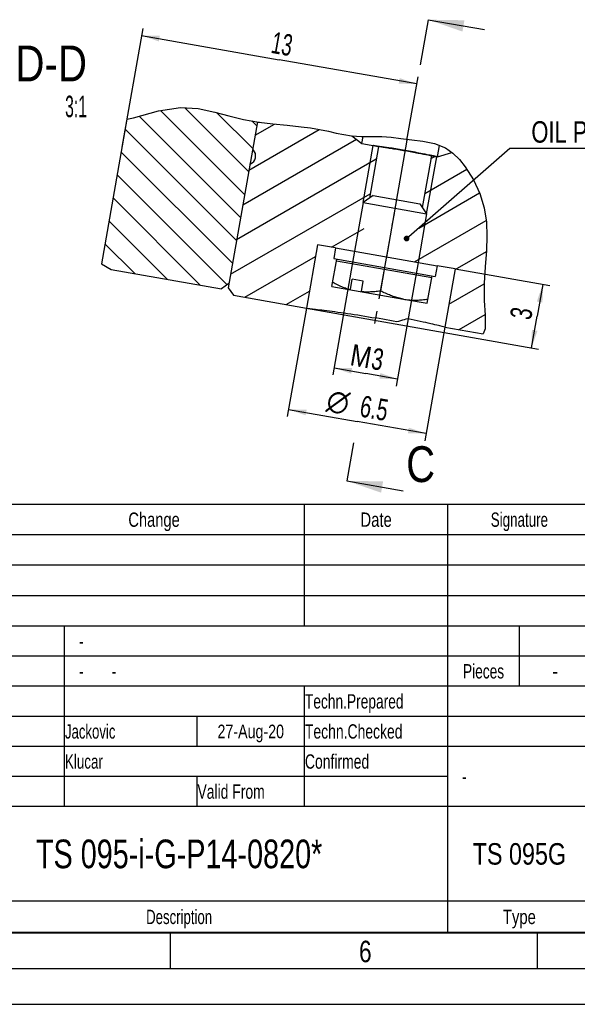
# Model space of a CAD drawing. Header units: millimetres. Extents: x 0 to 420, y 0 to 297.
# Tile 3 of 9: x 240 to 318, y 0 to 138. Entities that reach past the tile are written whole.
import ezdxf
from ezdxf.enums import TextEntityAlignment as Align

# ---------------------------------------------------------------- set-up
doc = ezdxf.new("R2010")
doc.units = ezdxf.units.MM
doc.header["$LTSCALE"] = 23.1
doc.linetypes.add('CENTER', pattern=[0.6, 0.375, -0.075, 0.075, -0.075])
doc.layers.get('0').update_dxf_attribs({"linetype": 'CONTINUOUS'})
for name, color, linetype in [('02___PRT_ALL_AXES', 7, 'CONTINUOUS'), ('7_ALL_FEATURES', 7, 'CONTINUOUS'), ('DEFAULT_1', 7, 'CENTER')]:
    doc.layers.add(name, color=color, linetype=linetype)
doc.styles.get("Standard").update_dxf_attribs({"font": 'txt', "width": 0.8})
doc.styles.add('TEXTSTYLE_1', font='gdt', dxfattribs={"width": 0.8})
doc.styles.add('TEXTSTYLE_2', font='txt', dxfattribs={"width": 0.7})
doc.dimstyles.new('DIMSTYLE_18', dxfattribs={"dimtxt": 3, "dimasz": 2.5, "dimexe": 1, "dimexo": 0, "dimgap": 0.75, "dimtad": 1, "dimdec": 3, "dimlfac": 0.333333, "dimdsep": 46, "dimtxsty": 'Standard', "dimblk": '_FILLED', "dimblk1": '_FILLED', "dimblk2": '_FILLED', "dimcen": 0.09, "dimclrt": 7, "dimadec": 0, "dimazin": 0, "dimtp": 0.2, "dimtm": 0.2, "dimtfac": 1, "dimtdec": 3, "dimtofl": 0, "dimtmove": 0, "dimatfit": 3, "dimldrblk": '_FILLED', "dimfxl": 0, "dimtolj": 1, "dimarcsym": 0})
doc.dimstyles.new('DIMSTYLE_19', dxfattribs={"dimtxt": 3, "dimasz": 2.5, "dimexe": 1, "dimexo": 0, "dimgap": 0.75, "dimtad": 1, "dimdec": 3, "dimlfac": 0.333333, "dimdsep": 46, "dimtxsty": 'Standard', "dimblk": '_FILLED', "dimblk1": '_FILLED', "dimblk2": '_FILLED', "dimcen": 0.09, "dimclrt": 7, "dimadec": 0, "dimazin": 0, "dimtp": 0.1, "dimtm": 0.1, "dimtfac": 1, "dimtdec": 3, "dimtofl": 0, "dimtmove": 0, "dimatfit": 3, "dimldrblk": '_FILLED', "dimfxl": 0, "dimtolj": 1, "dimarcsym": 0})
doc.dimstyles.get("Standard").update_dxf_attribs({"dimtxt": 3, "dimasz": 2.5, "dimexe": 1, "dimexo": 0, "dimtad": 1, "dimdec": 3, "dimdsep": 46, "dimtxsty": 'Standard', "dimblk": '_FILLED', "dimblk1": '_FILLED', "dimblk2": '_FILLED', "dimcen": 0.09, "dimclrt": 7, "dimadec": 0, "dimazin": 0, "dimtol": 1, "dimtp": 0.001, "dimtm": 0.001, "dimtfac": 1, "dimtdec": 3, "dimtofl": 0, "dimtmove": 0, "dimatfit": 3, "dimldrblk": '_FILLED', "dimfxl": 0, "dimtolj": 1, "dimarcsym": 0})

# ---------------------------------------------------------------- blocks, each defined once
blk = doc.blocks.new('_FILLED')
at = {"color": 0, "linetype": 'ByBlock'}
blk.add_solid([(0, 0), (-1, 0.16), (-1, -0.16)], dxfattribs=at)
blk = doc.blocks.new('*D30')
at = {"color": 7, "linetype": 'Continuous'}
for p, q in [((280.26, 97.21), (277.6, 82.1)), ((299.59, 94.56), (296.8, 78.71)), ((277.77, 83.08), (287.37, 81.39)), ((296.97, 79.7), (287.37, 81.39))]:
    blk.add_line(p, q, dxfattribs=at)
at = {"color": 7, "linetype": 'Continuous', "xscale": 2.5, "yscale": 2.5, "zscale": 2.5}
for p, rotation in [((277.77, 83.08), 170), ((296.97, 79.7), 350.0000000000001)]:
    blk.add_blockref('_FILLED', p, dxfattribs=dict(at, rotation=rotation))
at = {"color": 7, "linetype": 'Continuous', "style": 'TEXTSTYLE_1'}
blk.add_text('n', height=3, rotation=-10, dxfattribs=at).set_placement((284.44, 82.67), align=Align.CENTER)
at = {"color": 7, "linetype": 'Continuous', "width": 0.690476}
blk.add_text('6.5', height=3, rotation=-10, dxfattribs=at).set_placement((289.47, 81.78), align=Align.CENTER)
blk = doc.blocks.new('*D31')
at = {"color": 7, "linetype": 'Continuous'}
for p, q in [((301.03, 102.69), (314.24, 100.36)), ((313.26, 100.53), (312.48, 96.1)), ((280.26, 97.21), (312.68, 91.49)), ((311.7, 91.67), (312.48, 96.1))]:
    blk.add_line(p, q, dxfattribs=at)
at = {"color": 7, "linetype": 'Continuous', "xscale": 2.5, "yscale": 2.5, "zscale": 2.5}
for p, rotation in [((313.26, 100.53), 80), ((311.7, 91.67), 260)]:
    blk.add_blockref('_FILLED', p, dxfattribs=dict(at, rotation=rotation))
at = {"color": 7, "linetype": 'Continuous', "width": 0.714286}
blk.add_text('3', height=3, rotation=80, dxfattribs=at).set_placement((311.74, 96.23), align=Align.CENTER)
blk = doc.blocks.new('*D32')
at = {"color": 7, "linetype": 'Continuous'}
for p, q in [((286.99, 105.16), (283.95, 87.9)), ((295.86, 103.6), (292.81, 86.34)), ((284.12, 88.89), (288.55, 88.11)), ((292.99, 87.32), (288.55, 88.11))]:
    blk.add_line(p, q, dxfattribs=at)
at = {"color": 7, "linetype": 'Continuous', "xscale": 2.5, "yscale": 2.5, "zscale": 2.5}
for p, rotation in [((284.12, 88.89), 170), ((292.99, 87.32), 350.0000000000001)]:
    blk.add_blockref('_FILLED', p, dxfattribs=dict(at, rotation=rotation))
at = {"color": 7, "linetype": 'Continuous'}
for s, width, p in [('M', 0.857143, (287.63, 89.03)), ('3', 0.714286, (289.95, 88.62))]:
    blk.add_text(s, height=3, rotation=-10, dxfattribs=dict(at, width=width)).set_placement(p, align=Align.CENTER)
blk = doc.blocks.new('*D33')
at = {"color": 7, "linetype": 'Continuous'}
for p, q in [((257.45, 136.28), (254.52, 119.7)), ((257.27, 135.29), (276.48, 131.91)), ((295.68, 128.52), (276.48, 131.91)), ((294.3, 120.69), (295.85, 129.5))]:
    blk.add_line(p, q, dxfattribs=at)
at = {"color": 7, "linetype": 'Continuous', "xscale": 2.5, "yscale": 2.5, "zscale": 2.5}
for p, rotation in [((257.27, 135.29), 170), ((295.68, 128.52), 350.0000000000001)]:
    blk.add_blockref('_FILLED', p, dxfattribs=dict(at, rotation=rotation))
at = {"color": 7, "linetype": 'Continuous', "width": 0.642857}
blk.add_text('13', height=3, rotation=-10, dxfattribs=at).set_placement((276.61, 132.64), align=Align.CENTER)

msp = doc.modelspace()

# ---------------------------------------------------------------- linework, layer by layer
at = {"color": 7, "linetype": 'Continuous'}
for p, q in [((259.6175, 124.7794), (262.694, 125.2404)), ((262.694, 125.2404), (265.1641, 125.0809)), ((272.2011, 116.2921), (263.2914, 125.2018)), ((255.2138, 123.6105), (256.1159, 123.7872)), ((256.1159, 123.7872), (259.6175, 124.7794)), ((271.0716, 109.8867), (256.9381, 124.0202)), ((271.6364, 113.0894), (259.9035, 124.8223)), ((265.1641, 125.0809), (267.4621, 124.5674)), ((267.4621, 124.5674), (269.4282, 124.0681)), ((272.7658, 119.4948), (267.7719, 124.4887)), ((269.4282, 124.0681), (271.4991, 123.5846)), ((255.2138, 123.6105), (251.6535, 103.4187)), ((273.4234, 123.2243), (269.3373, 100.0508)), ((271.4991, 123.5846), (273.6106, 123.1893)), ((273.3305, 122.6975), (272.661, 123.3671)), ((273.0931, 121.3512), (275.8081, 122.9187)), ((273.6698, 123.1818), (273.3985, 123.0831)), ((273.6106, 123.1893), (275.6008, 122.9382)), ((275.6008, 122.9382), (277.5772, 122.7524)), ((277.5772, 122.7524), (279.5471, 122.5532)), ((279.5471, 122.5532), (280.8227, 122.3831)), ((280.8227, 122.3831), (282.0958, 122.1719)), ((270.5069, 106.684), (254.969, 122.2219)), ((272.2376, 116.499), (282.0705, 122.1761)), ((282.0958, 122.1719), (283.3634, 121.9172)), ((283.3634, 121.9172), (284.4209, 121.6763)), ((284.4209, 121.6763), (285.4789, 121.449)), ((285.4789, 121.449), (286.5436, 121.2811)), ((286.5436, 121.2811), (287.9524, 121.1945)), ((286.6217, 121.2763), (288.004, 120.2157)), ((287.9524, 121.1945), (289.3703, 121.1914)), ((288.004, 120.2157), (288.1765, 121.194)), ((289.3703, 121.1914), (290.7839, 121.1751)), ((290.7839, 121.1751), (292.1222, 121.0793)), ((292.1222, 121.0793), (293.4599, 120.9243)), ((271.382, 111.6469), (287.2396, 120.8023)), ((288.004, 120.2157), (290.3365, 119.8044)), ((288.1913, 111.9577), (289.5979, 119.9347)), ((290.3365, 119.8044), (289.0602, 112.5661)), ((289.6502, 119.9275), (289.5979, 119.9347)), ((290.124, 119.8612), (289.6502, 119.9275)), ((290.4841, 119.8095), (290.124, 119.8612)), ((290.3365, 119.8044), (290.5474, 119.7739)), ((290.8318, 119.7585), (290.4841, 119.8095)), ((290.5474, 119.7739), (290.7429, 119.7452)), ((290.7429, 119.7452), (290.9922, 119.7082)), ((291.1237, 119.7149), (290.8318, 119.7585)), ((291.4381, 119.6671), (291.1237, 119.7149)), ((291.7717, 119.6154), (291.4381, 119.6671)), ((293.4599, 120.9243), (296.51, 120.5339)), ((296.51, 120.5339), (298.1651, 120.1967)), ((298.1651, 120.1967), (299.6886, 119.585)), ((298.5779, 118.3513), (298.8545, 119.9199)), ((269.9422, 103.4813), (254.4043, 119.0192)), ((272.7503, 119.4071), (272.8595, 119.2901)), ((292.0036, 119.5789), (291.7717, 119.6154)), ((292.2426, 119.5408), (292.0036, 119.5789)), ((292.4881, 119.5012), (292.2426, 119.5408)), ((292.7391, 119.4601), (292.4881, 119.5012)), ((292.9949, 119.4176), (292.7391, 119.4601)), ((293.2543, 119.374), (292.9949, 119.4176)), ((293.5163, 119.3293), (293.2543, 119.374)), ((293.78, 119.2837), (293.5163, 119.3293)), ((294.0444, 119.2374), (293.78, 119.2837)), ((294.3306, 119.1866), (294.0444, 119.2374)), ((294.6157, 119.1352), (294.3306, 119.1866)), ((294.5554, 107.2029), (308.6692, 119.5777)), ((294.8985, 119.0836), (294.6157, 119.1352)), ((295.1776, 119.0319), (294.8985, 119.0836)), ((295.4518, 118.9805), (295.1776, 119.0319)), ((295.7198, 118.9296), (295.4518, 118.9805)), ((295.9807, 118.8794), (295.7198, 118.9296)), ((296.2334, 118.8302), (295.9807, 118.8794)), ((296.4771, 118.7822), (296.2334, 118.8302)), ((297.7226, 118.5021), (296.4462, 111.2637)), ((296.8246, 118.7129), (296.4771, 118.7822)), ((296.6112, 118.729), (296.9318, 118.6647)), ((297.1478, 118.6474), (296.8246, 118.7129)), ((296.9318, 118.6647), (297.2035, 118.6094)), ((297.0546, 110.3949), (298.4612, 118.3718)), ((297.5319, 118.5684), (297.1478, 118.6474)), ((297.2035, 118.6094), (297.4242, 118.5641)), ((297.4242, 118.5641), (297.689, 118.5091)), ((297.9927, 118.4719), (297.5319, 118.5684)), ((297.6511, 118.097), (298.2053, 118.417)), ((297.689, 118.5091), (297.7226, 118.5021)), ((297.7226, 118.5021), (298.5779, 118.3513)), ((298.4225, 118.3802), (297.9927, 118.4719)), ((298.4612, 118.3718), (298.4225, 118.3802)), ((298.5779, 118.3513), (300.5549, 118.9746)), ((299.6886, 119.585), (300.7161, 118.861)), ((300.7161, 118.861), (301.63, 117.955)), ((308.6692, 119.5777), (311.6692, 119.5777)), ((311.6692, 119.5777), (336.8835, 119.5777)), ((270.5264, 106.7947), (290.0278, 118.0539)), ((272.3857, 117.339), (272.4514, 117.3669)), ((301.63, 117.955), (302.4449, 116.9348)), ((302.4449, 116.9348), (303.596, 115.1338)), ((269.1903, 100.4658), (253.8395, 115.8165)), ((296.7956, 113.2448), (302.6448, 116.6219)), ((303.596, 115.1338), (304.489, 113.2208)), ((269.6709, 101.9426), (289.1723, 113.2017)), ((295.94, 108.3927), (304.4494, 113.3056)), ((304.489, 113.2208), (305.0951, 111.2103)), ((265.4585, 100.4301), (253.2748, 112.6138)), ((288.1913, 111.9577), (286.9932, 105.1626)), ((297.0546, 110.3949), (295.8564, 103.5997)), ((305.0951, 111.2103), (305.3931, 109.2452)), ((260.8846, 101.2366), (252.7101, 109.4111)), ((295.3436, 103.6902), (305.3586, 109.4723)), ((305.3931, 109.2452), (305.4771, 107.2514)), ((283.7784, 105.7294), (288.3167, 108.3496)), ((305.4771, 107.2514), (305.4131, 105.2739)), ((256.3107, 102.0431), (252.1454, 106.2084)), ((281.8229, 106.0742), (280.2601, 97.2109)), ((284.3342, 105.6314), (281.8229, 106.0742)), ((301.012, 102.6046), (305.403, 105.1398)), ((305.4131, 105.2739), (305.242, 102.9964)), ((251.6535, 103.4187), (253.0359, 102.6206)), ((271.6528, 98.7286), (281.5336, 104.4333)), ((283.8397, 100.2353), (284.5169, 104.0761)), ((297.7597, 101.4364), (284.4648, 103.7806)), ((301.0267, 102.6881), (298.5154, 103.1309)), ((253.0359, 102.6206), (268.3989, 99.9116)), ((291.1122, 102.6085), (290.5918, 99.6569)), ((301.0267, 102.6881), (299.5941, 94.5634)), ((305.242, 102.9964), (305.0913, 100.6991)), ((269.4415, 100.6417), (268.3989, 99.9116)), ((297.1346, 97.8911), (297.8118, 101.7318)), ((300.1564, 97.7524), (305.0914, 100.6017)), ((305.0913, 100.6991), (305.0951, 98.2773)), ((269.3373, 100.0508), (270.0673, 99.0082)), ((270.0673, 99.0082), (280.2601, 97.2109)), ((277.4354, 97.709), (280.678, 99.5812)), ((293.8108, 98.4771), (297.1346, 97.8911)), ((305.0951, 98.2773), (305.2275, 96.2582)), ((280.2601, 97.2109), (280.472, 97.1882)), ((280.472, 97.1882), (280.7348, 97.1595)), ((301.5761, 94.2139), (305.2235, 96.3197)), ((305.2275, 96.2582), (305.1996, 94.3396)), ((299.2411, 94.6505), (298.906, 94.7323)), ((299.5941, 94.5634), (299.2411, 94.6505)), ((299.5941, 94.5634), (304.9573, 93.6177)), ((305.1996, 94.3396), (304.9573, 93.6177)), ((409.999, 69.8055), (224.999, 69.8055)), ((279.999, 52.8055), (279.999, 69.8055)), ((299.999, 10.0055), (299.999, 69.8055)), ((319.999, 65.5555), (224.999, 65.5555)), ((319.999, 61.3055), (224.999, 61.3055)), ((319.999, 57.0555), (224.999, 57.0555)), ((409.999, 52.8055), (224.999, 52.8055)), ((246.499, 27.6055), (246.499, 52.8055)), ((309.999, 44.4055), (309.999, 52.8055)), ((319.999, 48.6055), (224.999, 48.6055)), ((409.999, 44.4055), (224.999, 44.4055)), ((279.999, 27.6055), (279.999, 44.4055)), ((319.999, 40.2055), (224.999, 40.2055)), ((264.999, 36.0055), (264.999, 40.2055)), ((409.999, 36.0055), (224.999, 36.0055)), ((299.999, 31.8055), (224.999, 31.8055)), ((264.999, 27.6055), (264.999, 31.8055)), ((409.999, 27.6055), (224.999, 27.6055)), ((409.999, 14.4055), (224.999, 14.4055)), ((20, 10), (410, 10)), ((409.999, 10.0055), (224.999, 10.0055)), ((261.25, 10), (261.25, 5)), ((312.5, 10), (312.5, 5)), ((15, 5), (415, 5)), ((10, 0), (410, 0))]:
    msp.add_line(p, q, dxfattribs=at)
for points in [[(290.9922, 119.7082), (291.2916, 119.663), (291.4589, 119.6375), (291.6367, 119.61), (291.8238, 119.5808), (292.0193, 119.55), (292.2225, 119.5176), (292.4328, 119.4837), (292.6497, 119.4483), (292.8728, 119.4115), (293.1008, 119.3734), (293.3327, 119.3342), (293.5674, 119.294), (293.8029, 119.2532), (294.0398, 119.2117)], [(294.0398, 119.2117), (294.2768, 119.1697), (294.5121, 119.1274), (294.7464, 119.0849), (294.9778, 119.0424), (295.2053, 119.0002), (295.4277, 118.9585), (295.6437, 118.9175), (295.853, 118.8774), (296.055, 118.8384), (296.249, 118.8005), (296.4348, 118.764), (296.6112, 118.729)], [(293.8108, 98.4771), (293.6299, 98.511), (293.4497, 98.5486), (293.2701, 98.5901), (293.0912, 98.6353), (292.913, 98.6842), (292.7353, 98.7367), (292.5582, 98.793), (292.3814, 98.8528), (292.205, 98.9163), (292.0286, 98.9834), (291.8521, 99.0541), (291.6754, 99.1285), (291.498, 99.2066), (291.3198, 99.2885), (291.1403, 99.3744), (290.9593, 99.4643), (290.7764, 99.5585), (290.5918, 99.6569)], [(293.8108, 98.4771), (293.9924, 98.4471), (294.1747, 98.4208), (294.3576, 98.3983), (294.5411, 98.3796), (294.7253, 98.3646), (294.9103, 98.3532), (295.096, 98.3455), (295.2825, 98.3413), (295.4701, 98.3406), (295.6588, 98.3433), (295.8487, 98.3494), (296.0403, 98.3588), (296.2337, 98.3716), (296.4292, 98.3876), (296.6272, 98.4069), (296.828, 98.4295), (297.0321, 98.4555), (297.2392, 98.4848)], [(280.7348, 97.1595), (281.0988, 97.119), (281.3175, 97.0942), (281.5599, 97.0664), (281.8253, 97.0354), (282.113, 97.0012), (282.4222, 96.9639), (282.7519, 96.9233), (283.1013, 96.8794), (283.4693, 96.8322), (283.855, 96.7818), (284.2571, 96.7281), (284.6746, 96.671), (285.1062, 96.6107), (285.5508, 96.5472), (286.007, 96.4806), (286.4736, 96.4109), (286.9494, 96.3382), (287.4329, 96.2626), (287.9228, 96.1842), (288.4178, 96.1033), (288.9166, 96.02), (289.4171, 95.9345), (289.92, 95.8467)], [(298.906, 94.7323), (298.6984, 94.7826), (298.465, 94.8387), (298.2064, 94.9004), (297.9232, 94.9673), (297.6163, 95.0393), (297.2864, 95.1157), (296.9341, 95.1965), (296.559, 95.2814), (296.1634, 95.3699), (295.7487, 95.4613), (295.3171, 95.5551), (294.8718, 95.6504), (294.4117, 95.7473)]]:
    msp.add_lwpolyline(points, dxfattribs=at)
at = {"color": 7, "linetype": 'Continuous', "const_width": 0.4}
msp.add_lwpolyline([(294.0546, 106.9392, 1), (294.4546, 106.9392, 1)], format="xyb", close=True, dxfattribs=at)
at = {"color": 7, "linetype": 'Continuous'}
msp.add_arc((271.9822, 118.4714), 1.2, 293.019573, 43.019573, dxfattribs=at)
at = {"layer": '02___PRT_ALL_AXES', "color": 7, "linetype": 'CENTER'}
msp.add_line((294.3003, 120.6889), (289.6014, 94.0404), dxfattribs=at)
at = {"layer": '02___PRT_ALL_AXES', "color": 7, "linetype": 'Continuous'}
for points in [[(292.8689, 95.2946), (292.3898, 95.3887), (291.9049, 95.4822), (291.4136, 95.5751), (290.918, 95.6671), (290.4204, 95.7576), (289.92, 95.8467)], [(294.4117, 95.7473), (294.165, 95.6759), (293.9139, 95.6028), (293.6586, 95.5281), (293.3991, 95.4518), (293.1359, 95.374), (292.8689, 95.2946)]]:
    msp.add_lwpolyline(points, dxfattribs=at)
at = {"layer": '7_ALL_FEATURES', "color": 7, "linetype": 'Continuous'}
for p, q in [((289.5815, 112.9311), (288.1913, 111.9577)), ((289.5815, 112.9311), (296.0812, 111.785)), ((288.1913, 111.9577), (297.0546, 110.3949)), ((296.0812, 111.785), (297.0546, 110.3949)), ((284.3342, 105.6314), (284.0737, 104.1542)), ((284.3342, 105.6314), (298.5154, 103.1309)), ((284.0737, 104.1542), (298.2549, 101.6537)), ((298.5154, 103.1309), (298.2549, 101.6537)), ((286.4018, 99.8186), (286.6563, 101.2618)), ((288.1914, 100.9911), (286.6563, 101.2618)), ((287.9369, 99.5479), (288.1914, 100.9911)), ((283.8397, 100.2353), (293.8108, 98.4771)), ((286.4255, 99.7794), (286.4018, 99.8186)), ((287.9369, 99.5479), (287.9606, 99.5087))]:
    msp.add_line(p, q, dxfattribs=at)
for points in [[(283.9443, 100.829), (284.1247, 100.7329), (284.3037, 100.6406), (284.481, 100.5523), (284.657, 100.4678), (284.832, 100.3871), (285.0063, 100.3099), (285.1802, 100.2363), (285.3539, 100.1662), (285.5276, 100.0996), (285.7015, 100.0364), (285.8758, 99.9766), (286.0506, 99.9204), (286.2259, 99.8677), (286.4018, 99.8186)], [(287.9369, 99.5479), (288.1195, 99.5339), (288.3027, 99.5234), (288.4866, 99.5165), (288.6712, 99.513), (288.8565, 99.513), (289.0427, 99.5162), (289.23, 99.5227), (289.4186, 99.5325), (289.6087, 99.5454), (289.8006, 99.5614), (289.9946, 99.5806), (290.191, 99.6029), (290.3901, 99.6283), (290.5918, 99.6569)]]:
    msp.add_lwpolyline(points, dxfattribs=at)
at = {"layer": 'DEFAULT_1', "color": 7, "linetype": 'CENTER'}
for p, q in [((297.2646, 137.5002), (296.1569, 131.2182)), ((292.8834, 112.6535), (291.1643, 102.9039)), ((286.8431, 78.397), (285.9097, 73.1035))]:
    msp.add_line(p, q, dxfattribs=at)

# ---------------------------------------------------------------- texts
at = {"color": 7, "linetype": 'Continuous'}
for s, height, width, p in [('D-D', 5, 0.84127, (249.6378, 128.8863)), ('3:1', 3, 0.547619, (249.6378, 123.8863))]:
    msp.add_text(s, height=height, dxfattribs=dict(at, width=width)).set_placement(p, align=Align.RIGHT)
for s, height, width, p in [('OIL PLUG M3', 3, 0.764069, (311.6692, 120.3277)), ('C', 5, 0.833333, (294.2013, 72.9315)), ('-', 2, 0.714286, (248.5139, 49.7055)), ('-', 2, 0.714286, (248.5139, 45.5055)), ('-', 2, 0.714286, (253.0854, 45.5055)), ('Jackovic', 2, 0.6875, (246.5615, 37.1055)), ('Klucar', 2, 0.698413, (246.5615, 32.9055)), ('-', 2, 0.714286, (302.0139, 30.8055)), ('6', 3, 0.785714, (287.6135, 5.8786))]:
    msp.add_text(s, height=height, dxfattribs=dict(at, width=width)).set_placement(p)
at = {"color": 7, "linetype": 'Continuous', "style": 'TEXTSTYLE_2'}
for s, width, p in [('Change', 0.765873, (258.999, 66.6805)), ('Signature', 0.698413, (309.999, 66.6805)), ('Date', 0.77381, (289.999, 66.6805)), ('Pieces', 0.714286, (304.999, 45.5055)), ('Description', 0.688312, (262.499, 11.2055)), ('Type', 0.77381, (309.999, 11.2055))]:
    msp.add_text(s, height=2, dxfattribs=dict(at, width=width)).set_placement(p, align=Align.CENTER)
at = {"color": 7, "linetype": 'Continuous'}
for s, height, width, p in [('-', 2, 0.904762, (314.999, 45.5055)), ('27-Aug-20', 1.9, 0.783069, (272.499, 37.1555)), ('TS 095-i-G-P14-0820*', 4, 0.75119, (262.499, 19.0055)), ('TS 095G', 3, 0.812925, (309.999, 19.5055))]:
    msp.add_text(s, height=height, dxfattribs=dict(at, width=width)).set_placement(p, align=Align.CENTER)
at = {"color": 7, "linetype": 'Continuous', "style": 'TEXTSTYLE_2'}
for s, width, p in [('Techn.Prepared', 0.717687, (280.0615, 41.3055)), ('Techn.Checked', 0.727106, (280.0615, 37.1055)), ('Confirmed', 0.727513, (280.0615, 32.9055)), ('Valid From', 0.72619, (265.0615, 28.7055))]:
    msp.add_text(s, height=2, dxfattribs=dict(at, width=width)).set_placement(p)

# ---------------------------------------------------------------- dimensions: what is measured, and where the dimension line sits
at = {"color": 7, "linetype": 'Continuous'}
for base, p1, p2, angle, dimstyle, picture, middle in [((257.2735, 135.2918), (294.3003, 120.6889), (254.5242, 119.6996), 170, 'DIMSTYLE_18', '*D33', (276.0552, 131.9801)), ((311.6953, 91.6681), (301.0267, 102.6881), (280.2601, 97.2109), 260, 'DIMSTYLE_19', '*D31', (312.4023, 95.6776))]:
    dim = msp.add_linear_dim(base=base, p1=p1, p2=p2, angle=angle, dimstyle=dimstyle, dxfattribs=at)
    dim.commit()
    dim.dimension.update_dxf_attribs({"geometry": picture, "text_midpoint": middle, "dimtype": 160})
for base, p1, p2, text, dimstyle, picture, middle in [((292.9866, 87.3241), (286.9932, 105.1626), (295.8564, 103.5997), 'M<>', 'DIMSTYLE_19', '*D32', (288.555, 88.1055)), ((296.9725, 79.6958), (280.2601, 97.2109), (299.5941, 94.5634), '%%c<>', 'DIMSTYLE_18', '*D30', (287.3706, 81.3889))]:
    dim = msp.add_linear_dim(base=base, p1=p1, p2=p2, angle=350, text=text, dimstyle=dimstyle, dxfattribs=at)
    dim.commit()
    dim.dimension.update_dxf_attribs({"geometry": picture, "text_midpoint": middle, "dimtype": 160})

# ---------------------------------------------------------------- leaders
for points in [[(297.2646, 137.5002), (305.1441, 136.1108)], [(285.9097, 73.1035), (293.7893, 71.7141)]]:
    msp.add_leader(points, dimstyle='Standard', override={"dimasz": 5, "dimtad": 0}, dxfattribs=at)

doc.saveas('drawing.dxf')
